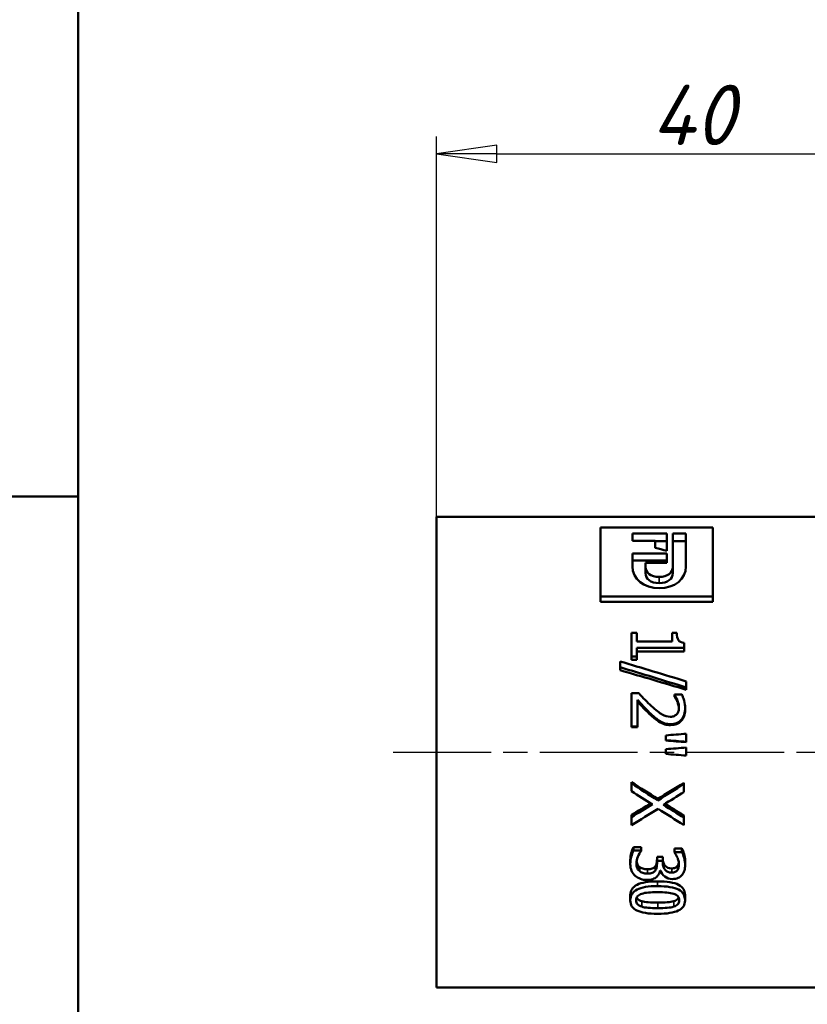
# Model space of a CAD drawing. Header units: millimetres. Extents: x -134 to 755, y -69 to 356.
# Tile 11 of 15: x 17 to 62, y 203 to 260. Entities that reach past the tile are written whole.
import ezdxf
from ezdxf.enums import TextEntityAlignment as Align

# ---------------------------------------------------------------- set-up
doc = ezdxf.new("R2010")
doc.units = ezdxf.units.MM
doc.linetypes.add('CHAIN', pattern=[0.7087, 0.4724, -0.0591, 0.1181, -0.0591])
for name, color, linetype, lineweight in [('Видимые тонкие (ГОСТ)', 7, 'Continuous', 35), ('Видимый контур (ГОСТ)', 7, 'Continuous', 50), ('Кромка (ГОСТ)', 7, 'Continuous', 50), ('Обозначение (ГОСТ)', 7, 'Continuous', 25), ('Осевая линия (ГОСТ)', 7, 'Continuous', 25), ('Размер (ГОСТ)', 7, 'Continuous', 25), ('Эскизная геометрия (ГОСТ)', 7, 'Continuous', 50)]:
    doc.layers.add(name, color=color, linetype=linetype, lineweight=lineweight)
doc.styles.get("Standard").update_dxf_attribs({"font": 'GOST Common Italic.ttf'})
doc.styles.add('Обычный текст (ГОСТ)', font='GOST Common Italic.ttf')
doc.dimstyles.new('Обычный (ГОСТ)', dxfattribs={"dimtxt": 3.5, "dimasz": 3.5, "dimexe": 1, "dimexo": 0, "dimgap": 0.5, "dimtad": 1, "dimrnd": 1e-08, "dimtxsty": 'Обычный текст (ГОСТ)', "dimblk": 'Filled-1', "dimcen": 0.09, "dimdle": 15, "dimclrd": 256, "dimclre": 256, "dimclrt": 256, "dimazin": 2, "dimtfac": 0.714286, "dimtdec": 3, "dimtmove": 0, "dimatfit": 3, "dimfxl": 1, "dimtolj": 1, "dimlwd": 25, "dimlwe": 25, "dimarcsym": 0})

# ---------------------------------------------------------------- blocks, each defined once
blk = doc.blocks.new('ГОСТ - Доп. графы 2')
at = {"layer": 'Эскизная геометрия (ГОСТ)'}
blk.add_line((-12, 60), (0, 60), dxfattribs=at)
at = {"layer": 'Обозначение (ГОСТ)', "lineweight": 30, "width": 0.8, "flags": 17}
for tag, p in [('Первичная_применяемость', (-3.651, 90.027)), ('Справочный_номер', (-3.551, 30.017))]:
    blk.add_attdef(tag, text='', height=3.17, rotation=90, dxfattribs=at).set_placement(p, align=Align.MIDDLE_CENTER)
blk = doc.blocks.new('Рамки ГОСТ_ граница 297x210')
at = {"layer": 'Кромка (ГОСТ)'}
blk.add_line((20, 292), (20, 5), dxfattribs=at)
blk = doc.blocks.new('Filled-1')
at = {"color": 0}
for p, q in [((0, 0), (-1, 0.143)), ((-1, 0.143), (-1, -0.143)), ((-1, 0), (0, 0)), ((-1, -0.143), (0, 0))]:
    blk.add_line(p, q, dxfattribs=at)
at = {"color": 0, "flags": 128}
blk.add_lwpolyline([(-1, -0.143), (0, 0), (-1, 0.143), (-1, -0.143)], dxfattribs=at)
at = {"color": 0}
blk.add_solid([(-1, -0.143), (0, 0), (-1, 0.143), (-1, -0.143)], dxfattribs=at)
blk = doc.blocks.new('*D8')
at = {"layer": 'Defpoints', "color": 0, "linetype": 'Continuous', "transparency": 16777216}
for p in [(80.78, 251.865), (40.78, 230.823), (80.78, 224.167)]:
    blk.add_point(p, dxfattribs=at)
at = {"layer": 'Размер (ГОСТ)', "linetype": 'Continuous', "lineweight": 25, "transparency": 16777216}
for p, q in [((40.78, 230.823), (40.78, 252.865)), ((80.78, 224.167), (80.78, 252.865)), ((44.28, 251.865), (77.28, 251.865))]:
    blk.add_line(p, q, dxfattribs=at)
at = {"layer": 'Размер (ГОСТ)', "linetype": 'Continuous', "lineweight": 25, "transparency": 16777216, "xscale": 3.5, "yscale": 3.5, "zscale": 3.5, "rotation": 180}
blk.add_blockref('Filled-1', (40.78, 251.865), dxfattribs=at)
at = {"layer": 'Размер (ГОСТ)', "linetype": 'Continuous', "lineweight": 25, "transparency": 16777216, "xscale": 3.5, "yscale": 3.5, "zscale": 3.5}
blk.add_blockref('Filled-1', (80.78, 251.865), dxfattribs=at)
at = {"layer": 'Размер (ГОСТ)', "linetype": 'Continuous', "lineweight": 25, "transparency": 16777216, "insert": (53.245, 255.865), "char_height": 3.5, "attachment_point": 1, "style": 'Обычный текст (ГОСТ)'}
blk.add_mtext('\\A1;40', dxfattribs=at)

msp = doc.modelspace()

# ---------------------------------------------------------------- linework, layer by layer
at = {"layer": 'Видимые тонкие (ГОСТ)'}
for p, q in [((53.6996, 226.973), (53.6996, 227.332)), ((54.3647, 218.7416), (54.3647, 218.799)), ((53.0235, 210.3822), (53.0235, 210.1335)), ((53.4656, 210.5414), (53.4656, 210.2985)), ((54.424, 210.4337), (54.424, 210.1868)), ((54.755, 210.5738), (54.755, 210.3321)), ((53.6114, 209.6814), (53.6114, 209.407)), ((52.6851, 208.533), (52.6851, 208.2165)), ((53.6139, 208.4491), (53.6139, 208.1296)), ((54.545, 208.5349), (54.545, 208.2185))]:
    msp.add_line(p, q, dxfattribs=at)
at = {"layer": 'Видимый контур (ГОСТ)'}
for p, q in [((40.7803, 203.5225), (40.7803, 230.8225)), ((40.7803, 230.8225), (70.7803, 230.8225)), ((50.3049, 230.19), (56.8049, 230.19)), ((50.3049, 230.19), (50.3049, 226.1991)), ((56.8049, 226.1991), (56.8049, 230.19)), ((52.1434, 229.8496), (54.1407, 229.8496)), ((52.1434, 229.8496), (52.1434, 229.4324)), ((54.1407, 228.8481), (54.1407, 229.8496)), ((54.4934, 229.8496), (54.4934, 227.9242)), ((54.4934, 229.8496), (55.2472, 229.8496)), ((55.2472, 227.9329), (55.2472, 229.8496)), ((53.4662, 229.4324), (52.1434, 229.4324)), ((53.4662, 229.4324), (53.4662, 229.0132)), ((54.1407, 229.4016), (53.4662, 229.4016)), ((55.2472, 229.4016), (54.4934, 229.4016)), ((52.1434, 228.6906), (54.1407, 228.6906)), ((52.1434, 228.6906), (52.1434, 227.945)), ((54.1407, 228.1548), (54.1407, 228.6906)), ((54.1407, 228.2836), (52.1434, 228.2836)), ((52.906, 227.9242), (52.906, 228.1548)), ((54.1407, 228.1548), (52.906, 228.1548)), ((52.906, 227.5443), (52.906, 227.9242)), ((54.4934, 227.5443), (54.4934, 227.9242)), ((56.8049, 226.1991), (50.3049, 226.1991)), ((50.3049, 225.8801), (50.3049, 226.1991)), ((56.8049, 225.8801), (56.8049, 226.1991)), ((56.8049, 225.8801), (50.3049, 225.8801)), ((52.0898, 224.0942), (52.4011, 224.0942)), ((52.0898, 224.0942), (52.0898, 222.7114)), ((52.4011, 223.5884), (52.4011, 224.0942)), ((54.4438, 224.0942), (54.7229, 224.0942)), ((54.4438, 224.0942), (54.4438, 223.5884)), ((52.4011, 223.5884), (54.4438, 223.5884)), ((52.4011, 222.7114), (52.4011, 223.2229)), ((55.1477, 223.2229), (52.4011, 223.2229)), ((55.1477, 223.2229), (55.1477, 223.5175)), ((55.1477, 223.0091), (55.1477, 223.2229)), ((52.4011, 222.7114), (52.0898, 222.7114)), ((52.0898, 222.5157), (52.0898, 222.7114)), ((55.1477, 223.0091), (52.4011, 223.0091)), ((52.4011, 222.5157), (52.4011, 222.7114)), ((51.4279, 222.4345), (51.4279, 222.1001)), ((51.4279, 221.926), (51.4279, 222.1001)), ((52.4011, 222.5157), (52.0898, 222.5157)), ((55.2737, 220.9234), (55.2737, 221.2727)), ((55.2737, 220.7909), (55.2737, 220.9234)), ((52.0898, 220.5866), (52.5221, 220.5866)), ((52.0898, 220.5866), (52.0898, 218.6692)), ((54.5846, 220.5219), (55.0193, 220.5219)), ((54.5846, 220.5219), (54.5846, 220.4995)), ((54.5846, 220.382), (54.5846, 220.4995)), ((52.4431, 218.6692), (52.4431, 220.2001)), ((54.7525, 220.0931), (54.7525, 220.2001)), ((53.2335, 219.3019), (53.2335, 219.3799)), ((55.2021, 219.6404), (55.2021, 219.7307)), ((52.4431, 218.6692), (52.0898, 218.6692)), ((52.0898, 218.6164), (52.0898, 218.6692)), ((52.4431, 218.6164), (52.4431, 218.6692)), ((53.7546, 218.8985), (53.7546, 218.9617)), ((52.4431, 218.6164), (52.0898, 218.6164)), ((54.0881, 218.1464), (54.0881, 217.8678)), ((55.2737, 217.7757), (55.2737, 218.2383)), ((54.0881, 217.8432), (54.0881, 217.8678)), ((55.2737, 217.7544), (55.2737, 217.7757)), ((54.0881, 217.3483), (54.0881, 217.0692)), ((55.2737, 216.977), (55.2737, 217.4404)), ((52.0898, 215.4301), (52.0898, 215.3663)), ((52.0898, 215.3663), (52.0898, 214.9178)), ((55.1379, 215.4007), (55.1379, 215.3358)), ((55.1379, 214.8597), (55.1379, 215.3358)), ((53.6163, 214.4725), (53.6163, 214.3736)), ((52.0898, 213.5358), (52.0898, 213.4026)), ((55.1379, 213.5096), (55.1379, 213.3754)), ((52.0898, 213.4026), (52.0898, 212.9409)), ((55.1379, 212.9409), (55.1379, 213.3754)), ((52.2134, 211.6646), (52.6456, 211.6646)), ((52.2134, 211.6646), (52.2134, 211.4628)), ((52.2134, 211.4628), (52.6456, 211.4628)), ((52.6456, 211.6646), (52.6456, 211.4628)), ((52.6456, 211.4347), (52.6456, 211.4628)), ((54.5821, 211.5878), (55.0143, 211.5878)), ((54.5821, 211.5878), (54.5821, 211.3833)), ((54.5821, 211.3833), (55.0143, 211.3833)), ((54.5821, 211.3833), (54.5821, 211.3599)), ((55.0143, 211.5878), (55.0143, 211.3833)), ((52.0256, 210.9137), (52.0256, 210.6844)), ((53.5743, 211.101), (53.9127, 211.101)), ((53.5743, 211.101), (53.5743, 210.8786)), ((53.5743, 210.8786), (53.9127, 210.8786)), ((53.5743, 210.8786), (53.5743, 210.7185)), ((53.9127, 211.101), (53.9127, 210.8786)), ((53.9127, 210.7527), (53.9127, 210.8786)), ((55.2021, 210.872), (55.2021, 210.6412)), ((52.5493, 210.5284), (52.5493, 210.285)), ((53.7843, 210.3208), (53.7546, 210.3208)), ((52.0256, 208.8856), (52.0256, 208.5821)), ((55.1996, 208.8856), (55.1996, 208.5821)), ((40.7803, 203.5225), (70.7803, 203.5225))]:
    msp.add_line(p, q, dxfattribs=at)
for points in [[(54.1407, 228.8481), (53.9159, 228.904), (53.691, 228.959), (53.4662, 229.0132)], [(53.7045, 226.6805), (52.8088, 226.6805), (52.1434, 227.2006), (52.1434, 227.945)], [(52.906, 227.9242), (52.906, 227.5806), (53.1907, 227.332), (53.6996, 227.332)], [(53.6996, 227.332), (54.1966, 227.332), (54.4934, 227.5806), (54.4934, 227.9242)], [(55.2472, 227.9329), (55.2472, 227.1932), (54.6088, 226.6805), (53.7045, 226.6805)], [(53.6996, 226.973), (53.1907, 226.973), (52.906, 227.2128), (52.906, 227.5443)], [(54.4934, 227.5443), (54.4934, 227.2128), (54.1966, 226.973), (53.6996, 226.973)], [(51.4279, 222.4345), (52.7098, 222.0534), (53.9918, 221.6657), (55.2737, 221.2727)], [(55.2737, 220.9234), (53.9918, 221.3209), (52.7098, 221.7136), (51.4279, 222.1001)], [(55.2737, 220.7909), (53.9918, 221.1743), (52.7098, 221.5532), (51.4279, 221.926)], [(54.0881, 218.1464), (54.4833, 218.177), (54.8785, 218.2077), (55.2737, 218.2383)], [(55.2737, 217.7757), (54.8785, 217.8064), (54.4833, 217.8371), (54.0881, 217.8678)], [(55.2737, 217.7544), (54.8785, 217.784), (54.4833, 217.8136), (54.0881, 217.8432)], [(54.0881, 217.3483), (54.4833, 217.379), (54.8785, 217.4097), (55.2737, 217.4404)], [(55.2737, 216.977), (54.8785, 217.0077), (54.4833, 217.0385), (54.0881, 217.0692)], [(52.0898, 215.4301), (52.5987, 215.1092), (53.1075, 214.7897), (53.6163, 214.4725)], [(52.0898, 215.3663), (52.5987, 215.0336), (53.1075, 214.7024), (53.6163, 214.3736)], [(53.6163, 214.4725), (54.1235, 214.78), (54.6307, 215.0897), (55.1379, 215.4007)], [(53.6163, 214.3736), (54.1235, 214.6924), (54.6307, 215.0134), (55.1379, 215.3358)], [(53.3051, 214.1481), (52.9, 214.4033), (52.4949, 214.6599), (52.0898, 214.9178)], [(55.1379, 214.8597), (54.7402, 214.6121), (54.3425, 214.3656), (53.9448, 214.1206)], [(52.0898, 213.5358), (52.4659, 213.7568), (52.8419, 213.9793), (53.2179, 214.2031)], [(52.0898, 213.4026), (52.4949, 213.6493), (52.9, 213.898), (53.3051, 214.1481)], [(53.9448, 214.1206), (54.3425, 213.8706), (54.7402, 213.6221), (55.1379, 213.3754)], [(54.033, 214.175), (54.4013, 213.9518), (54.7696, 213.7299), (55.1379, 213.5096)], [(53.6361, 213.8935), (53.1207, 213.573), (52.6053, 213.2552), (52.0898, 212.9409)], [(55.1379, 212.9409), (54.6373, 213.2552), (54.1367, 213.573), (53.6361, 213.8935)]]:
    msp.add_open_spline(points, degree=3, dxfattribs=at)
for points, knots in [([(54.7229, 224.0942), (54.7229, 223.9051), (54.7525, 223.7636), (54.8118, 223.6727), (54.8711, 223.5817), (54.9831, 223.5297), (55.1477, 223.5175)], [0, 0, 0, 0, 1, 1, 1, 2, 2, 2, 2]), ([(52.5221, 220.5866), (52.6489, 220.4507), (52.7712, 220.3218), (52.8889, 220.2001), (53.0066, 220.0784), (53.1289, 219.9588), (53.2557, 219.8415)], [0, 0, 0, 0, 1, 1, 1, 2, 2, 2, 2]), ([(54.7525, 220.2001), (54.7295, 220.2585), (54.7015, 220.3147), (54.6685, 220.3687), (54.6356, 220.4228), (54.6076, 220.4663), (54.5846, 220.4995)], [0, 0, 0, 0, 1, 1, 1, 2, 2, 2, 2]), ([(54.7525, 220.0931), (54.7295, 220.1494), (54.7015, 220.2036), (54.6685, 220.2558), (54.6356, 220.3079), (54.6076, 220.35), (54.5846, 220.382)], [0, 0, 0, 0, 1, 1, 1, 2, 2, 2, 2]), ([(55.0193, 220.5219), (55.0605, 220.4373), (55.1012, 220.319), (55.1416, 220.1663), (55.1819, 220.0137), (55.2021, 219.8684), (55.2021, 219.7307)], [0, 0, 0, 0, 1, 1, 1, 2, 2, 2, 2]), ([(53.2335, 219.3799), (53.0935, 219.5114), (52.9486, 219.6574), (52.7987, 219.8176), (52.6489, 219.9777), (52.5303, 220.1051), (52.4431, 220.2001)], [0, 0, 0, 0, 1, 1, 1, 2, 2, 2, 2]), ([(53.2335, 219.3019), (53.0935, 219.4288), (52.9486, 219.5696), (52.7987, 219.7241), (52.6489, 219.8786), (52.5303, 220.0014), (52.4431, 220.0931)], [0, 0, 0, 0, 1, 1, 1, 2, 2, 2, 2]), ([(53.2557, 219.8415), (53.5109, 219.6051), (53.7151, 219.4428), (53.8683, 219.3559), (54.0214, 219.269), (54.1795, 219.2255), (54.3425, 219.2255)], [0, 0, 0, 0, 1, 1, 1, 2, 2, 2, 2]), ([(54.8489, 219.761), (54.8489, 219.8348), (54.8398, 219.9094), (54.8217, 219.9847), (54.8036, 220.0599), (54.7805, 220.1318), (54.7525, 220.2001)], [0, 0, 0, 0, 1, 1, 1, 2, 2, 2, 2]), ([(54.8476, 219.7153), (54.8446, 219.7715), (54.8359, 219.8282), (54.8217, 219.8853), (54.8036, 219.9579), (54.7805, 220.0272), (54.7525, 220.0931)], [0.2138653, 0.2138653, 0.2138653, 0.2138653, 1, 1, 1, 2, 2, 2, 2]), ([(53.7546, 218.9617), (53.6657, 219.0125), (53.5776, 219.0747), (53.4903, 219.1482), (53.4031, 219.2218), (53.3174, 219.299), (53.2335, 219.3799)], [0, 0, 0, 0, 1, 1, 1, 2, 2, 2, 2]), ([(53.7546, 218.8985), (53.6657, 218.9475), (53.5776, 219.0075), (53.4903, 219.0784), (53.4031, 219.1493), (53.3174, 219.2239), (53.2335, 219.3019)], [0, 0, 0, 0, 1, 1, 1, 2, 2, 2, 2]), ([(54.3425, 219.2255), (54.4281, 219.2255), (54.5031, 219.239), (54.5673, 219.266), (54.6315, 219.2931), (54.6842, 219.331), (54.7254, 219.3799)], [0, 0, 0, 0, 1, 1, 1, 2, 2, 2, 2]), ([(55.2021, 219.7307), (55.2021, 219.4403), (55.1267, 219.2117), (54.9761, 219.0468), (54.8254, 218.8818), (54.6216, 218.799), (54.3647, 218.799)], [0, 0, 0, 0, 1, 1, 1, 2, 2, 2, 2]), ([(55.2021, 219.6404), (55.2021, 219.3602), (55.1267, 219.1397), (54.9761, 218.9805), (54.8254, 218.8214), (54.6216, 218.7416), (54.3647, 218.7416)], [0, 0, 0, 0, 1, 1, 1, 2, 2, 2, 2]), ([(54.7254, 219.3799), (54.7665, 219.4288), (54.7974, 219.4853), (54.818, 219.5492), (54.8386, 219.6132), (54.8489, 219.6838), (54.8489, 219.761)], [0, 0, 0, 0, 1, 1, 1, 2, 2, 2, 2]), ([(54.3647, 218.799), (54.2445, 218.799), (54.1342, 218.8134), (54.0338, 218.8423), (53.9333, 218.8711), (53.8403, 218.9109), (53.7546, 218.9617)], [0, 0, 0, 0, 1, 1, 1, 2, 2, 2, 2]), ([(54.3647, 218.7416), (54.2445, 218.7416), (54.1342, 218.7555), (54.0338, 218.7833), (53.9333, 218.8111), (53.8403, 218.8495), (53.7546, 218.8985)], [0, 0, 0, 0, 1, 1, 1, 2, 2, 2, 2]), ([(52.0256, 210.9137), (52.0256, 211.0497), (52.0442, 211.1856), (52.0812, 211.3209), (52.1183, 211.4563), (52.1623, 211.5711), (52.2134, 211.6646)], [0, 0, 0, 0, 1, 1, 1, 2, 2, 2, 2]), ([(52.0256, 210.6844), (52.0256, 210.8255), (52.0442, 210.9663), (52.0812, 211.1066), (52.1183, 211.2469), (52.1623, 211.366), (52.2134, 211.4628)], [0, 0, 0, 0, 1, 1, 1, 2, 2, 2, 2]), ([(52.6456, 211.4347), (52.583, 211.3536), (52.5229, 211.2446), (52.4653, 211.1089), (52.4077, 210.9732), (52.3788, 210.8393), (52.3788, 210.7072)], [0, 0, 0, 0, 1, 1, 1, 2, 2, 2, 2]), ([(54.7525, 211.0765), (54.7245, 211.1382), (54.6957, 211.1919), (54.6661, 211.2376), (54.6364, 211.2833), (54.6084, 211.3241), (54.5821, 211.3599)], [0, 0, 0, 0, 1, 1, 1, 2, 2, 2, 2]), ([(55.0143, 211.5878), (55.0621, 211.5067), (55.1053, 211.3969), (55.144, 211.2596), (55.1827, 211.1224), (55.2021, 210.9932), (55.2021, 210.872)], [0, 0, 0, 0, 1, 1, 1, 2, 2, 2, 2]), ([(55.0143, 211.3833), (55.0621, 211.2991), (55.1053, 211.1854), (55.144, 211.0431), (55.1827, 210.9007), (55.2021, 210.7669), (55.2021, 210.6412)], [0, 0, 0, 0, 1, 1, 1, 2, 2, 2, 2]), ([(52.3072, 210.0028), (52.215, 210.0823), (52.145, 210.1787), (52.0973, 210.2929), (52.0495, 210.407), (52.0256, 210.5372), (52.0256, 210.6844)], [0, 0, 0, 0, 1, 1, 1, 2, 2, 2, 2]), ([(52.3788, 210.7072), (52.3788, 210.6297), (52.392, 210.5526), (52.4184, 210.476), (52.4447, 210.3993), (52.4883, 210.3357), (52.5493, 210.285)], [0, 0, 0, 0, 1, 1, 1, 2, 2, 2, 2]), ([(52.3873, 210.8319), (52.3939, 210.792), (52.4042, 210.7523), (52.4184, 210.7126), (52.4447, 210.6386), (52.4883, 210.5773), (52.5493, 210.5284)], [0.4636715, 0.4636715, 0.4636715, 0.4636715, 1, 1, 1, 2, 2, 2, 2]), ([(53.4656, 210.5414), (53.5068, 210.5917), (53.5352, 210.6513), (53.5509, 210.7202), (53.5665, 210.7891), (53.5743, 210.8645), (53.5743, 210.9466)], [0, 0, 0, 0, 1, 1, 1, 2, 2, 2, 2]), ([(53.4656, 210.2985), (53.5068, 210.3507), (53.5352, 210.4124), (53.5509, 210.4839), (53.5665, 210.5553), (53.5743, 210.6335), (53.5743, 210.7185)], [0, 0, 0, 0, 1, 1, 1, 2, 2, 2, 2]), ([(53.9127, 210.9796), (53.9127, 210.8167), (53.9564, 210.6855), (54.0436, 210.5846), (54.1309, 210.4836), (54.2577, 210.4337), (54.424, 210.4337)], [0, 0, 0, 0, 1, 1, 1, 2, 2, 2, 2]), ([(53.9127, 210.7527), (53.9127, 210.5839), (53.9564, 210.4479), (54.0436, 210.3433), (54.1309, 210.2386), (54.2577, 210.1868), (54.424, 210.1868)], [0, 0, 0, 0, 1, 1, 1, 2, 2, 2, 2]), ([(54.8489, 210.6707), (54.8489, 210.739), (54.8398, 210.8071), (54.8217, 210.8751), (54.8036, 210.9431), (54.7805, 211.0103), (54.7525, 211.0765)], [0, 0, 0, 0, 1, 1, 1, 2, 2, 2, 2]), ([(54.755, 210.5738), (54.7896, 210.6184), (54.8139, 210.6683), (54.8279, 210.7235), (54.833, 210.7435), (54.8371, 210.7641), (54.8404, 210.7852)], [0, 0, 0, 0, 1, 1, 1, 1.3636182, 1.3636182, 1.3636182, 1.3636182]), ([(54.755, 210.3321), (54.7896, 210.3784), (54.8139, 210.4301), (54.8279, 210.4872), (54.8419, 210.5444), (54.8489, 210.6055), (54.8489, 210.6707)], [0, 0, 0, 0, 1, 1, 1, 2, 2, 2, 2]), ([(55.2021, 210.6412), (55.2021, 210.514), (55.1881, 210.4041), (55.1601, 210.3108), (55.1321, 210.2175), (55.0884, 210.1333), (55.0292, 210.0581)], [0, 0, 0, 0, 1, 1, 1, 2, 2, 2, 2]), ([(52.5493, 210.5284), (52.6102, 210.4809), (52.6769, 210.4448), (52.7493, 210.4197), (52.8218, 210.3947), (52.9132, 210.3822), (53.0235, 210.3822)], [0, 0, 0, 0, 1, 1, 1, 2, 2, 2, 2]), ([(52.5493, 210.285), (52.6102, 210.2358), (52.6769, 210.1983), (52.7493, 210.1724), (52.8218, 210.1464), (52.9132, 210.1335), (53.0235, 210.1335)], [0, 0, 0, 0, 1, 1, 1, 2, 2, 2, 2]), ([(53.0235, 210.3822), (53.1338, 210.3822), (53.2248, 210.3961), (53.2965, 210.424), (53.3681, 210.4519), (53.4245, 210.491), (53.4656, 210.5414)], [0, 0, 0, 0, 1, 1, 1, 2, 2, 2, 2]), ([(53.0235, 210.1335), (53.1338, 210.1335), (53.2248, 210.1479), (53.2965, 210.1768), (53.3681, 210.2058), (53.4245, 210.2462), (53.4656, 210.2985)], [0, 0, 0, 0, 1, 1, 1, 2, 2, 2, 2]), ([(53.7546, 210.3208), (53.7415, 210.2626), (53.7201, 210.2005), (53.6904, 210.1346), (53.6608, 210.0687), (53.6163, 210.0079), (53.557, 209.9521)], [0, 0, 0, 0, 1, 1, 1, 2, 2, 2, 2]), ([(54.466, 209.816), (54.298, 209.816), (54.1507, 209.8647), (54.0239, 209.9631), (53.8971, 210.0615), (53.8172, 210.1805), (53.7843, 210.3208)], [0, 0, 0, 0, 1, 1, 1, 2, 2, 2, 2]), ([(54.424, 210.4337), (54.5014, 210.4337), (54.5677, 210.4466), (54.6229, 210.4724), (54.678, 210.4982), (54.7221, 210.532), (54.755, 210.5738)], [0, 0, 0, 0, 1, 1, 1, 2, 2, 2, 2]), ([(54.424, 210.1868), (54.5014, 210.1868), (54.5677, 210.2002), (54.6229, 210.227), (54.678, 210.2537), (54.7221, 210.2887), (54.755, 210.3321)], [0, 0, 0, 0, 1, 1, 1, 2, 2, 2, 2]), ([(55.0292, 210.0581), (54.9649, 209.9784), (54.8863, 209.9183), (54.7933, 209.8774), (54.7002, 209.8364), (54.5912, 209.816), (54.466, 209.816)], [0, 0, 0, 0, 1, 1, 1, 2, 2, 2, 2]), ([(52.0256, 208.8856), (52.0256, 209.1526), (52.1561, 209.3554), (52.4171, 209.4854), (52.6781, 209.6153), (53.0762, 209.6814), (53.6114, 209.6814)], [0, 0, 0, 0, 1, 1, 1, 2, 2, 2, 2]), ([(52.9939, 209.7636), (52.8572, 209.7636), (52.7308, 209.7843), (52.6147, 209.8259), (52.4986, 209.8675), (52.3961, 209.9263), (52.3072, 210.0028)], [0, 0, 0, 0, 1, 1, 1, 2, 2, 2, 2]), ([(53.557, 209.9521), (53.4994, 209.8963), (53.4245, 209.851), (53.3323, 209.816), (53.2401, 209.781), (53.1273, 209.7636), (52.9939, 209.7636)], [0, 0, 0, 0, 1, 1, 1, 2, 2, 2, 2]), ([(53.6114, 209.6814), (54.1614, 209.6814), (54.5636, 209.6146), (54.818, 209.4833), (55.0724, 209.352), (55.1996, 209.15), (55.1996, 208.8856)], [0, 0, 0, 0, 1, 1, 1, 2, 2, 2, 2]), ([(52.0256, 208.5821), (52.0256, 208.8588), (52.1561, 209.0691), (52.4171, 209.2038), (52.6781, 209.3385), (53.0762, 209.407), (53.6114, 209.407)], [0, 0, 0, 0, 1, 1, 1, 2, 2, 2, 2]), ([(52.364, 208.5821), (52.364, 208.6798), (52.3924, 208.7597), (52.4492, 208.821), (52.506, 208.8823), (52.5871, 208.9299), (52.6925, 208.9632)], [-2, -2, -2, -2, -1, -1, -1, 0, 0, 0, 0]), ([(52.6925, 208.9632), (52.8045, 208.9994), (52.9321, 209.0231), (53.0754, 209.0343), (53.2186, 209.0455), (53.3973, 209.0511), (53.6114, 209.0511)], [-2, -2, -2, -2, -1, -1, -1, 0, 0, 0, 0]), ([(53.6114, 209.407), (54.1614, 209.407), (54.5636, 209.3378), (54.818, 209.2017), (55.0724, 209.0656), (55.1996, 208.8561), (55.1996, 208.5821)], [0, 0, 0, 0, 1, 1, 1, 2, 2, 2, 2]), ([(53.6114, 209.0511), (53.8106, 209.0511), (53.9893, 209.0448), (54.1474, 209.0322), (54.3055, 209.0196), (54.4364, 208.9959), (54.5401, 208.9612)], [-2, -2, -2, -2, -1, -1, -1, 0, 0, 0, 0]), ([(54.5401, 208.9612), (54.6471, 208.925), (54.7274, 208.8761), (54.7809, 208.8148), (54.8344, 208.7535), (54.8612, 208.6757), (54.8612, 208.5821)], [-2, -2, -2, -2, -1, -1, -1, 0, 0, 0, 0]), ([(53.6139, 207.8029), (53.0672, 207.8029), (52.6658, 207.8642), (52.4097, 207.9895), (52.1537, 208.1149), (52.0256, 208.3095), (52.0256, 208.5821)], [0, 0, 0, 0, 1, 1, 1, 2, 2, 2, 2]), ([(52.6851, 208.2165), (52.5781, 208.2496), (52.4978, 208.2956), (52.4443, 208.355), (52.3908, 208.4144), (52.364, 208.4899), (52.364, 208.5821)], [-2, -2, -2, -2, -1, -1, -1, 0, 0, 0, 0]), ([(52.3948, 208.7388), (52.4074, 208.7125), (52.4239, 208.6884), (52.4443, 208.6666), (52.4978, 208.6093), (52.5781, 208.5649), (52.6851, 208.533)], [0.619266, 0.619266, 0.619266, 0.619266, 1, 1, 1, 2, 2, 2, 2]), ([(52.6851, 208.533), (52.7856, 208.5024), (52.9132, 208.4808), (53.068, 208.4681), (53.2228, 208.4554), (53.4047, 208.4491), (53.6139, 208.4491)], [0, 0, 0, 0, 1, 1, 1, 2, 2, 2, 2]), ([(55.1996, 208.5821), (55.1996, 208.3067), (55.0679, 208.1116), (54.8044, 207.9876), (54.5409, 207.8636), (54.1441, 207.8029), (53.6139, 207.8029)], [0, 0, 0, 0, 1, 1, 1, 2, 2, 2, 2]), ([(53.6139, 208.4491), (53.823, 208.4491), (54.0045, 208.4554), (54.1585, 208.4681), (54.3125, 208.4808), (54.4413, 208.503), (54.545, 208.5349)], [0, 0, 0, 0, 1, 1, 1, 2, 2, 2, 2]), ([(54.545, 208.5349), (54.6488, 208.5668), (54.7274, 208.6105), (54.7809, 208.6666), (54.8013, 208.6879), (54.8178, 208.7116), (54.8304, 208.7378)], [0, 0, 0, 0, 1, 1, 1, 1.3802166, 1.3802166, 1.3802166, 1.3802166]), ([(54.8612, 208.5821), (54.8612, 208.4885), (54.8344, 208.4131), (54.7809, 208.355), (54.7274, 208.2969), (54.6488, 208.2515), (54.545, 208.2185)], [-2, -2, -2, -2, -1, -1, -1, 0, 0, 0, 0]), ([(53.6139, 208.1296), (53.4047, 208.1296), (53.2228, 208.1361), (53.068, 208.1493), (52.9132, 208.1624), (52.7856, 208.1848), (52.6851, 208.2165)], [-2, -2, -2, -2, -1, -1, -1, 0, 0, 0, 0]), ([(54.545, 208.2185), (54.4413, 208.1855), (54.3125, 208.1624), (54.1585, 208.1493), (54.0045, 208.1361), (53.823, 208.1296), (53.6139, 208.1296)], [-2, -2, -2, -2, -1, -1, -1, 0, 0, 0, 0])]:
    msp.add_open_spline(points, degree=3, knots=knots, dxfattribs=at)
at = {"layer": 'Осевая линия (ГОСТ)', "linetype": 'CHAIN', "ltscale": 11.993792}
msp.add_line((38.2803, 217.1725), (73.2803, 217.1725), dxfattribs=at)

# ---------------------------------------------------------------- block references
for name, p in [('Рамки ГОСТ_ граница 297x210', (0, 0)), ('ГОСТ - Доп. графы 2', (20, 172))]:
    msp.add_blockref(name, p)

# ---------------------------------------------------------------- dimensions: what is measured, and where the dimension line sits
at = {"layer": 'Размер (ГОСТ)', "linetype": 'Continuous', "lineweight": 25}
dim = msp.add_linear_dim(base=(80.7803, 251.8647), p1=(40.7803, 230.8225), p2=(80.7803, 224.1674), angle=180, dimstyle='Обычный (ГОСТ)', override={"dimgap": 0.5, "dimdec": 2, "dimtol": 0, "dimlim": 0, "dimtp": 0, "dimtm": 0, "dimtdec": 3, "dimtofl": 0, "dimatfit": 1}, dxfattribs=at)
dim.commit()
dim.dimension.update_dxf_attribs({"geometry": '*D8', "text_midpoint": (55.7803, 251.8647), "dimtype": 160})

doc.saveas('drawing.dxf')
